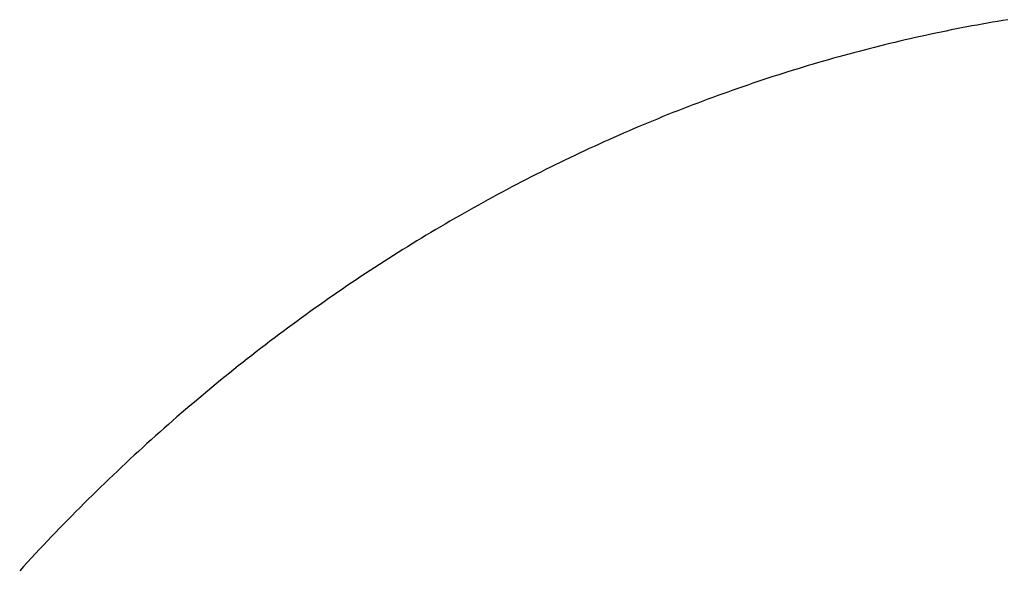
# Model space of a CAD drawing. Extents: x 637 to 3230, y 885 to 2745.
# Tile 80 of 151: x 2888 to 2915, y 1658 to 1673. Entities that reach past the tile are written whole.
import ezdxf

# ---------------------------------------------------------------- set-up
doc = ezdxf.new("R2010")
doc.units = 0
doc.layers.add('KF_GRAVIS_15_REAR', color=7, linetype='CONTINUOUS')

# ---------------------------------------------------------------- blocks, each defined once
blk = doc.blocks.new('KF_GRAVIS_15_REAR')
at = {"layer": 'KF_GRAVIS_15_REAR'}
blk.add_polyline3d([(-106.677, -580.548, 0), (-106.815, -580.57, 0), (-106.953, -580.594, 0), (-107.091, -580.617, 0), (-107.229, -580.641, 0), (-107.367, -580.666, 0), (-107.505, -580.691, 0), (-107.643, -580.716, 0), (-107.78, -580.742, 0), (-107.918, -580.769, 0), (-108.056, -580.796, 0), (-108.194, -580.823, 0), (-108.331, -580.851, 0), (-108.469, -580.879, 0), (-108.606, -580.908, 0), (-108.744, -580.937, 0), (-108.881, -580.967, 0), (-109.019, -580.997, 0), (-109.156, -581.028, 0), (-109.293, -581.059, 0), (-109.431, -581.09, 0), (-109.568, -581.122, 0), (-109.705, -581.155, 0), (-109.842, -581.188, 0), (-109.979, -581.221, 0), (-110.116, -581.255, 0), (-110.253, -581.289, 0), (-110.389, -581.324, 0), (-110.526, -581.359, 0), (-110.663, -581.395, 0), (-110.799, -581.431, 0), (-110.936, -581.468, 0), (-111.072, -581.505, 0), (-111.208, -581.542, 0), (-111.344, -581.58, 0), (-111.481, -581.619, 0), (-111.617, -581.658, 0), (-111.752, -581.697, 0), (-111.888, -581.737, 0), (-112.024, -581.777, 0), (-112.159, -581.818, 0), (-112.295, -581.859, 0), (-112.43, -581.901, 0), (-112.566, -581.943, 0), (-112.701, -581.986, 0), (-112.836, -582.029, 0), (-112.971, -582.072, 0), (-113.106, -582.116, 0), (-113.24, -582.16, 0), (-113.375, -582.205, 0), (-113.51, -582.25, 0), (-113.644, -582.296, 0), (-113.778, -582.342, 0), (-113.913, -582.389, 0), (-114.047, -582.436, 0), (-114.181, -582.484, 0), (-114.315, -582.532, 0), (-114.448, -582.58, 0), (-114.582, -582.629, 0), (-114.716, -582.678, 0), (-114.849, -582.728, 0), (-114.982, -582.778, 0), (-115.116, -582.829, 0), (-115.249, -582.88, 0), (-115.382, -582.932, 0), (-115.515, -582.984, 0), (-115.647, -583.036, 0), (-115.78, -583.089, 0), (-115.913, -583.143, 0), (-116.045, -583.197, 0), (-116.177, -583.251, 0), (-116.309, -583.306, 0), (-116.441, -583.361, 0), (-116.573, -583.417, 0), (-116.705, -583.473, 0), (-116.837, -583.53, 0), (-116.968, -583.587, 0), (-117.1, -583.644, 0), (-117.231, -583.702, 0), (-117.362, -583.761, 0), (-117.493, -583.819, 0), (-117.624, -583.879, 0), (-117.755, -583.939, 0), (-117.886, -583.999, 0), (-118.016, -584.059, 0), (-118.147, -584.121, 0), (-118.277, -584.182, 0), (-118.407, -584.244, 0), (-118.537, -584.307, 0), (-118.667, -584.37, 0), (-118.797, -584.433, 0), (-118.927, -584.497, 0), (-119.056, -584.561, 0), (-119.186, -584.626, 0), (-119.315, -584.691, 0), (-119.444, -584.757, 0), (-119.573, -584.823, 0), (-119.702, -584.89, 0), (-119.831, -584.957, 0), (-119.959, -585.024, 0), (-120.088, -585.092, 0), (-120.216, -585.16, 0), (-120.344, -585.229, 0), (-120.472, -585.299, 0), (-120.6, -585.368, 0), (-120.728, -585.438, 0), (-120.855, -585.509, 0), (-120.983, -585.58, 0), (-121.11, -585.652, 0), (-121.237, -585.724, 0), (-121.365, -585.796, 0), (-121.492, -585.869, 0), (-121.618, -585.943, 0), (-121.745, -586.017, 0), (-121.872, -586.091, 0), (-121.998, -586.166, 0), (-122.124, -586.241, 0), (-122.251, -586.317, 0), (-122.377, -586.393, 0), (-122.503, -586.47, 0), (-122.628, -586.547, 0), (-122.754, -586.625, 0), (-122.879, -586.703, 0), (-123.005, -586.781, 0), (-123.13, -586.86, 0), (-123.255, -586.94, 0), (-123.38, -587.02, 0), (-123.504, -587.1, 0), (-123.629, -587.181, 0), (-123.753, -587.262, 0), (-123.877, -587.344, 0), (-124.001, -587.426, 0), (-124.125, -587.509, 0), (-124.249, -587.592, 0), (-124.373, -587.676, 0), (-124.496, -587.76, 0), (-124.619, -587.844, 0), (-124.742, -587.929, 0), (-124.865, -588.015, 0), (-124.988, -588.1, 0), (-125.11, -588.187, 0), (-125.233, -588.273, 0), (-125.355, -588.361, 0), (-125.477, -588.448, 0), (-125.598, -588.536, 0), (-125.72, -588.625, 0), (-125.841, -588.714, 0), (-125.963, -588.803, 0), (-126.084, -588.893, 0), (-126.204, -588.983, 0), (-126.325, -589.074, 0), (-126.445, -589.165, 0), (-126.566, -589.257, 0), (-126.686, -589.349, 0), (-126.806, -589.442, 0), (-126.925, -589.534, 0), (-127.045, -589.628, 0), (-127.164, -589.722, 0), (-127.283, -589.816, 0), (-127.401, -589.911, 0), (-127.52, -590.006, 0), (-127.638, -590.101, 0), (-127.756, -590.197, 0), (-127.874, -590.294, 0), (-127.992, -590.391, 0), (-128.109, -590.488, 0), (-128.227, -590.586, 0), (-128.344, -590.684, 0), (-128.46, -590.782, 0), (-128.577, -590.881, 0), (-128.693, -590.981, 0), (-128.809, -591.081, 0), (-128.925, -591.181, 0), (-129.041, -591.282, 0), (-129.156, -591.383, 0), (-129.271, -591.485, 0), (-129.386, -591.587, 0), (-129.501, -591.689, 0), (-129.615, -591.792, 0), (-129.729, -591.895, 0), (-129.843, -591.999, 0), (-129.957, -592.103, 0), (-130.07, -592.207, 0), (-130.183, -592.312, 0), (-130.296, -592.418, 0), (-130.409, -592.523, 0), (-130.521, -592.63, 0), (-130.633, -592.736, 0), (-130.745, -592.843, 0), (-130.857, -592.951, 0), (-130.968, -593.058, 0), (-131.079, -593.167, 0), (-131.19, -593.275, 0), (-131.3, -593.384, 0), (-131.41, -593.493, 0), (-131.52, -593.603, 0), (-131.63, -593.713, 0), (-131.739, -593.824, 0), (-131.848, -593.935, 0), (-131.957, -594.046, 0), (-132.066, -594.158, 0), (-132.174, -594.27, 0), (-132.282, -594.383, 0), (-132.39, -594.496, 0), (-132.497, -594.609, 0), (-132.604, -594.723, 0), (-132.711, -594.837, 0), (-132.818, -594.952, 0), (-132.924, -595.067, 0), (-133.03, -595.182, 0), (-133.136, -595.298, 0)], dxfattribs=at)

msp = doc.modelspace()

# ---------------------------------------------------------------- block references
at = {"layer": 'KF_GRAVIS_15_REAR'}
msp.add_blockref('KF_GRAVIS_15_REAR', (3021.439, 2253.101), dxfattribs=at)

doc.saveas('drawing.dxf')
